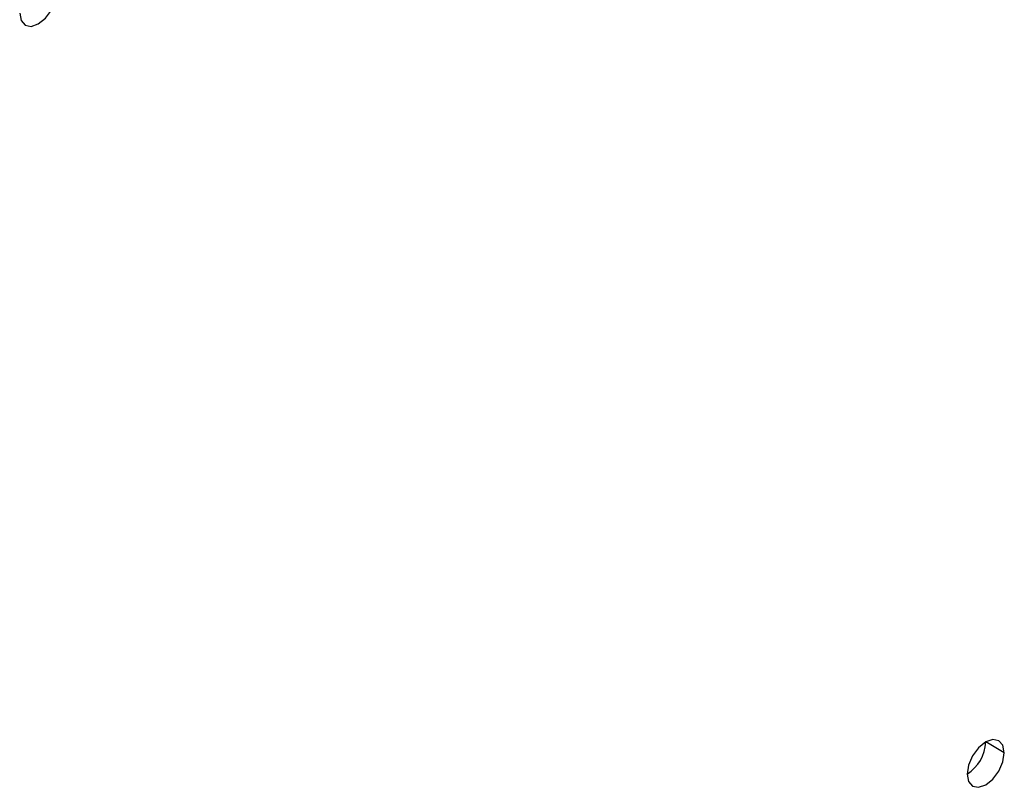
# Model space of a CAD drawing. Header units: millimetres. Extents: x 0 to 1118, y 0 to 864.
# Tile 233 of 256: x 967.77 to 971.51, y 684.23 to 687.16. Entities that reach past the tile are written whole.
import ezdxf

# ---------------------------------------------------------------- set-up
doc = ezdxf.new("R2010")
doc.units = ezdxf.units.MM

msp = doc.modelspace()

# ---------------------------------------------------------------- linework, layer by layer
at = {"color": 7, "linetype": 'Continuous', "lineweight": 25}
msp.add_line((971.5136, 684.3653), (971.4429, 684.4061), dxfattribs=at)
at = {"color": 7, "linetype": 'Continuous', "lineweight": 25, "flags": 128}
for points in [[(967.7659, 687.1827), (967.7713, 687.1546), (967.7866, 687.1369), (967.8096, 687.1325), (967.8366, 687.1419), (967.8637, 687.1637), (967.8866, 687.1947), (967.902, 687.23), (967.9074, 687.2644)], [(971.5136, 684.3653), (971.5082, 684.3934), (971.4929, 684.4111), (971.47, 684.4155), (971.4429, 684.4061), (971.4158, 684.3843), (971.3929, 684.3534), (971.3776, 684.318), (971.3722, 684.2837)], [(971.3722, 684.2837), (971.3776, 684.2555), (971.3929, 684.2379), (971.4158, 684.2334), (971.4429, 684.2428), (971.47, 684.2647), (971.4929, 684.2956), (971.5082, 684.3309), (971.5136, 684.3653)]]:
    msp.add_lwpolyline(points, dxfattribs=at)
at = {"color": 7, "linetype": 'Continuous', "lineweight": 25}
msp.add_arc((971.2894, 684.4131), 0.1537, 302.6055, 357.3945, dxfattribs=at)

doc.saveas('drawing.dxf')
